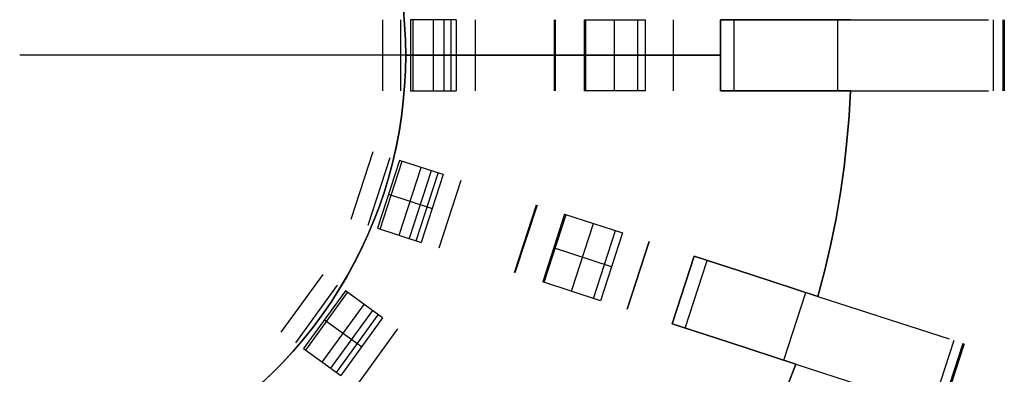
# Model space of a CAD drawing. Header units: millimetres. Extents: x 567 to 919, y 2269 to 2620.
# Tile 10 of 17: x 753 to 919, y 2391 to 2450. Entities that reach past the tile are written whole.
import ezdxf

# ---------------------------------------------------------------- set-up
doc = ezdxf.new("R2010")
doc.units = ezdxf.units.MM

msp = doc.modelspace()

# ---------------------------------------------------------------- linework, layer by layer
for points in [[(817.82, 2452.16), (818.05, 2449.57), (818.18, 2446.97), (818.23, 2444.36), (818.18, 2441.76), (818.05, 2439.16), (817.82, 2436.57), (817.5, 2433.98), (817.1, 2431.41), (816.61, 2428.85), (816.02, 2426.32), (815.35, 2423.8), (814.6, 2421.31), (813.75, 2418.85), (812.83, 2416.41), (811.81, 2414.02), (810.72, 2411.65), (809.54, 2409.33), (808.29, 2407.05), (806.95, 2404.82), (805.54, 2402.63), (804.06, 2400.49), (802.5, 2398.4), (800.87, 2396.38), (799.17, 2394.4), (797.4, 2392.49), (795.57, 2390.64), (793.67, 2388.86)], [(817.83, 2452.11), (818.05, 2449.53), (818.18, 2446.95), (818.23, 2444.36)], [(818.23, 2444.36), (818.18, 2446.95), (818.05, 2449.53), (817.83, 2452.11)], [(814.31, 2450.36), (814.31, 2438.36)], [(817.41, 2438.36), (817.41, 2450.36)], [(826.75, 2450.36), (819.03, 2450.36)], [(819.03, 2450.36), (819.03, 2438.36)], [(819.49, 2438.36), (819.49, 2450.36)], [(822.89, 2438.36), (822.89, 2450.36)], [(824.67, 2450.36), (824.67, 2438.36)], [(825.86, 2438.36), (825.86, 2450.36)], [(826.75, 2450.36), (826.75, 2438.36)], [(829.9, 2450.36), (829.9, 2438.36)], [(843.28, 2438.36), (843.28, 2450.36)], [(843.39, 2450.36), (843.39, 2438.36)], [(848.28, 2450.36), (848.28, 2438.36)], [(848.28, 2450.36), (858.54, 2450.36)], [(848.55, 2438.36), (848.55, 2450.36)], [(853.41, 2438.36), (853.41, 2450.36)], [(857.31, 2438.36), (857.31, 2450.36)], [(858.54, 2450.36), (858.54, 2438.36)], [(863.27, 2450.36), (863.27, 2438.36)], [(871.23, 2450.36), (871.23, 2438.36)], [(871.23, 2450.36), (871.23, 2438.36)], [(871.23, 2450.36), (871.23, 2438.36)], [(871.23, 2450.36), (871.23, 2438.36)], [(871.23, 2450.36), (871.23, 2438.36)], [(871.23, 2450.36), (871.23, 2438.36)], [(871.23, 2450.36), (881.23, 2450.36)], [(881.23, 2450.36), (871.23, 2450.36)], [(871.23, 2450.36), (881.23, 2450.36)], [(881.23, 2450.36), (871.23, 2450.36)], [(871.23, 2438.36), (871.23, 2450.36)], [(871.23, 2438.36), (871.23, 2450.36)], [(871.23, 2438.36), (871.23, 2450.36)], [(873.54, 2438.36), (873.54, 2450.36)], [(881.23, 2450.36), (893.11, 2450.36)], [(893.11, 2450.36), (881.23, 2450.36)], [(881.23, 2450.36), (893.11, 2450.36)], [(893.11, 2450.36), (881.23, 2450.36)], [(891.01, 2438.36), (891.01, 2450.36)], [(893.11, 2450.36), (916.34, 2450.36)], [(917.17, 2450.36), (917.17, 2438.36)], [(918.75, 2450.36), (918.75, 2438.36)], [(919.02, 2450.36), (919.02, 2438.36)], [(919.02, 2450.36), (919.02, 2438.36)], [(919.02, 2438.36), (919.02, 2450.36)], [(871.23, 2444.36), (753.23, 2444.36)], [(871.23, 2444.36), (753.23, 2444.36)], [(818.23, 2444.36), (818.18, 2441.77), (818.05, 2439.18), (817.82, 2436.6), (817.51, 2434.03), (817.11, 2431.47), (816.62, 2428.92), (816.04, 2426.4), (815.38, 2423.89), (814.63, 2421.41), (813.79, 2418.96), (812.87, 2416.53), (811.87, 2414.14), (810.78, 2411.79), (809.62, 2409.48), (808.37, 2407.2), (807.05, 2404.97), (805.65, 2402.79), (804.18, 2400.66), (802.63, 2398.58), (801.02, 2396.56), (799.33, 2394.59), (797.58, 2392.68), (795.76, 2390.83), (793.88, 2389.05)], [(793.88, 2389.05), (795.76, 2390.83), (797.58, 2392.68), (799.33, 2394.59), (801.02, 2396.56), (802.63, 2398.58), (804.18, 2400.66), (805.65, 2402.79), (807.05, 2404.97), (808.37, 2407.2), (809.62, 2409.48), (810.78, 2411.79), (811.87, 2414.14), (812.87, 2416.53), (813.79, 2418.96), (814.63, 2421.41), (815.38, 2423.89), (816.04, 2426.4), (816.62, 2428.92), (817.11, 2431.47), (817.51, 2434.03), (817.82, 2436.6), (818.05, 2439.18), (818.18, 2441.77), (818.23, 2444.36)], [(818.23, 2444.36), (871.23, 2444.36)], [(818.23, 2444.36), (871.23, 2444.36)], [(819.03, 2444.36), (826.75, 2444.36)], [(858.54, 2444.36), (848.28, 2444.36)], [(819.03, 2438.36), (826.75, 2438.36)], [(858.54, 2438.36), (848.28, 2438.36)], [(881.23, 2438.36), (871.23, 2438.36)], [(871.23, 2438.36), (881.23, 2438.36)], [(881.23, 2438.36), (871.23, 2438.36)], [(871.23, 2438.36), (881.23, 2438.36)], [(893.11, 2438.36), (881.23, 2438.36)], [(881.23, 2438.36), (893.11, 2438.36)], [(893.11, 2438.36), (881.23, 2438.36)], [(881.23, 2438.36), (893.11, 2438.36)], [(887.63, 2403.75), (888.79, 2408.14), (889.81, 2412.52), (890.69, 2416.89), (891.44, 2421.25), (892.05, 2425.57), (892.53, 2429.87), (892.88, 2434.14), (893.11, 2438.36)], [(887.63, 2403.75), (888.79, 2408.14), (889.81, 2412.52), (890.69, 2416.89), (891.44, 2421.25), (892.05, 2425.57), (892.53, 2429.87), (892.88, 2434.14), (893.11, 2438.36)], [(887.63, 2403.75), (888.79, 2408.14), (889.81, 2412.52), (890.69, 2416.89), (891.44, 2421.25), (892.05, 2425.57), (892.53, 2429.87), (892.88, 2434.14), (893.11, 2438.36)], [(893.11, 2438.36), (892.88, 2434.14), (892.53, 2429.87), (892.05, 2425.57), (891.44, 2421.25), (890.69, 2416.89), (889.81, 2412.52), (888.79, 2408.14), (887.63, 2403.75)], [(893.11, 2438.36), (892.88, 2434.14), (892.53, 2429.87), (892.05, 2425.57), (891.44, 2421.25), (890.69, 2416.89), (889.81, 2412.52), (888.79, 2408.14), (887.63, 2403.75)], [(893.11, 2438.36), (892.88, 2434.14), (892.53, 2429.87), (892.05, 2425.57), (891.44, 2421.25), (890.69, 2416.89), (889.81, 2412.52), (888.79, 2408.14), (887.63, 2403.75)], [(893.11, 2438.36), (916.34, 2438.36)], [(812.68, 2428.1), (808.97, 2416.69)], [(811.92, 2415.73), (815.63, 2427.15)], [(817.18, 2426.64), (813.47, 2415.23)], [(813.9, 2415.09), (817.61, 2426.5)], [(824.52, 2424.26), (817.18, 2426.64)], [(817.14, 2414.04), (820.85, 2425.45)], [(822.54, 2424.9), (818.83, 2413.49)], [(819.97, 2413.12), (823.67, 2424.53)], [(824.52, 2424.26), (820.81, 2412.84)], [(827.51, 2423.29), (823.8, 2411.87)], [(815.32, 2420.94), (822.67, 2418.55)], [(836.53, 2407.74), (840.24, 2419.15)], [(840.34, 2419.12), (836.63, 2407.7)], [(844.99, 2417.61), (841.29, 2406.19)], [(841.54, 2406.11), (845.24, 2417.52)], [(844.99, 2417.61), (854.75, 2414.44)], [(846.16, 2404.61), (849.87, 2416.02)], [(813.47, 2415.23), (820.81, 2412.84)], [(849.87, 2403.4), (853.58, 2414.82)], [(854.75, 2414.44), (851.04, 2403.02)], [(859.25, 2412.97), (855.54, 2401.56)], [(855.54, 2401.56), (859.25, 2412.97)], [(852.9, 2408.73), (843.14, 2411.9)], [(866.82, 2410.51), (863.11, 2399.1)], [(866.82, 2410.51), (863.11, 2399.1)], [(866.82, 2410.51), (863.11, 2399.1)], [(866.82, 2410.51), (863.11, 2399.1)], [(866.82, 2410.51), (863.11, 2399.1)], [(866.82, 2410.51), (863.11, 2399.1)], [(863.11, 2399.1), (866.82, 2410.51)], [(863.11, 2399.1), (866.82, 2410.51)], [(863.11, 2399.1), (866.82, 2410.51)], [(865.3, 2398.39), (869.01, 2409.8)], [(866.82, 2410.51), (876.33, 2407.42)], [(876.33, 2407.42), (866.82, 2410.51)], [(866.82, 2410.51), (876.33, 2407.42)], [(876.33, 2407.42), (866.82, 2410.51)], [(804.26, 2407.44), (797.21, 2397.73)], [(876.33, 2407.42), (887.63, 2403.75)], [(887.63, 2403.75), (876.33, 2407.42)], [(876.33, 2407.42), (887.63, 2403.75)], [(887.63, 2403.75), (876.33, 2407.42)], [(851.04, 2403.02), (841.29, 2406.19)], [(799.71, 2395.91), (806.77, 2405.61)], [(808.08, 2404.66), (801.03, 2394.95)], [(801.4, 2394.68), (808.45, 2404.39)], [(814.33, 2400.12), (808.08, 2404.66)], [(881.92, 2392.99), (885.63, 2404.4)], [(887.63, 2403.75), (909.72, 2396.57)], [(804.15, 2392.68), (811.21, 2402.39)], [(812.64, 2401.34), (805.59, 2391.64)], [(804.56, 2399.8), (810.8, 2395.27)], [(806.55, 2390.94), (813.61, 2400.64)], [(814.33, 2400.12), (807.28, 2390.41)], [(872.62, 2396.01), (863.11, 2399.1)], [(863.11, 2399.1), (872.62, 2396.01)], [(872.62, 2396.01), (863.11, 2399.1)], [(863.11, 2399.1), (872.62, 2396.01)], [(816.87, 2398.27), (809.82, 2388.56)], [(883.92, 2392.34), (872.62, 2396.01)], [(872.62, 2396.01), (883.92, 2392.34)], [(883.92, 2392.34), (872.62, 2396.01)], [(872.62, 2396.01), (883.92, 2392.34)], [(910.51, 2396.32), (906.8, 2384.9)], [(912.02, 2395.83), (908.31, 2384.42)], [(801.03, 2394.95), (807.28, 2390.41)], [(912.27, 2395.74), (908.57, 2384.33)], [(912.27, 2395.74), (908.57, 2384.33)], [(908.57, 2384.33), (912.27, 2395.74)], [(868.01, 2361.12), (870.47, 2364.93), (872.8, 2368.79), (874.99, 2372.67), (877.04, 2376.58), (878.96, 2380.51), (880.74, 2384.45), (882.39, 2388.39), (883.92, 2392.34)], [(868.01, 2361.12), (870.47, 2364.93), (872.8, 2368.79), (874.99, 2372.67), (877.04, 2376.58), (878.96, 2380.51), (880.74, 2384.45), (882.39, 2388.39), (883.92, 2392.34)], [(883.92, 2392.34), (882.39, 2388.39), (880.74, 2384.45), (878.96, 2380.51), (877.04, 2376.58), (874.99, 2372.67), (872.8, 2368.79), (870.47, 2364.93), (868.01, 2361.12)], [(868.01, 2361.12), (870.47, 2364.93), (872.8, 2368.79), (874.99, 2372.67), (877.04, 2376.58), (878.96, 2380.51), (880.74, 2384.45), (882.39, 2388.39), (883.92, 2392.34)], [(883.92, 2392.34), (882.39, 2388.39), (880.74, 2384.45), (878.96, 2380.51), (877.04, 2376.58), (874.99, 2372.67), (872.8, 2368.79), (870.47, 2364.93), (868.01, 2361.12)], [(883.92, 2392.34), (882.39, 2388.39), (880.74, 2384.45), (878.96, 2380.51), (877.04, 2376.58), (874.99, 2372.67), (872.8, 2368.79), (870.47, 2364.93), (868.01, 2361.12)], [(883.92, 2392.34), (906.01, 2385.16)]]:
    msp.add_lwpolyline(points)
at = {"extrusion": (0, 1, 0)}
for points in [[(-819.03, 0), (-818.86, 0), (-818.69, -0.01), (-818.52, -0.03), (-818.35, -0.05), (-818.17, -0.07), (-818, -0.11), (-817.84, -0.15), (-817.67, -0.19), (-817.5, -0.24), (-817.34, -0.3), (-817.18, -0.36), (-817.02, -0.42), (-816.86, -0.5), (-816.71, -0.57), (-816.56, -0.66), (-816.41, -0.75), (-816.26, -0.84), (-816.12, -0.94), (-815.98, -1.04), (-815.85, -1.15), (-815.71, -1.26), (-815.59, -1.38), (-815.46, -1.5), (-815.34, -1.63), (-815.23, -1.76), (-815.12, -1.89), (-815.01, -2.03), (-814.91, -2.17), (-814.82, -2.31), (-814.73, -2.46), (-814.64, -2.61), (-814.56, -2.76), (-814.49, -2.92), (-814.42, -3.08), (-814.36, -3.24), (-814.3, -3.4), (-814.24, -3.57), (-814.2, -3.73), (-814.16, -3.9), (-814.12, -4.07), (-814.09, -4.24), (-814.07, -4.41), (-814.05, -4.58), (-814.04, -4.76), (-814.04, -4.93), (-814.04, -5.1), (-814.04, -5.27), (-814.05, -5.45), (-814.07, -5.62), (-814.1, -5.79), (-814.13, -5.96), (-814.16, -6.13), (-814.21, -6.3), (-814.25, -6.46), (-814.31, -6.63)], [(-814.31, -6.63), (-824.67, -36.73)], [(-825.86, -38.64), (-825.75, -38.52), (-825.64, -38.4), (-825.54, -38.28), (-825.44, -38.15), (-825.34, -38.02), (-825.25, -37.89), (-825.16, -37.75), (-825.08, -37.61), (-825, -37.47), (-824.92, -37.33), (-824.85, -37.18), (-824.79, -37.03), (-824.73, -36.88), (-824.67, -36.73)], [(-825.86, -38.64), (-871.23, -84)], [(-829.9, -1.11), (-829.77, -1.01), (-829.63, -0.91), (-829.49, -0.81), (-829.34, -0.72), (-829.2, -0.64), (-829.05, -0.56), (-828.9, -0.48), (-828.74, -0.41), (-828.58, -0.35), (-828.42, -0.29), (-828.26, -0.23), (-828.1, -0.18), (-827.93, -0.14), (-827.77, -0.1), (-827.6, -0.07), (-827.43, -0.05), (-827.26, -0.03), (-827.09, -0.01), (-826.92, 0), (-826.75, 0)], [(-917.17, -71.78), (-829.9, -1.11)], [(-843.39, -308.96), (-843.36, -309.13), (-843.33, -309.3), (-843.31, -309.47), (-843.29, -309.64), (-843.28, -309.81), (-843.28, -309.98), (-843.28, -310.15), (-843.29, -310.32), (-843.31, -310.49), (-843.33, -310.66), (-843.35, -310.83), (-843.38, -311), (-843.42, -311.17), (-843.46, -311.33), (-843.51, -311.5), (-843.56, -311.66), (-843.62, -311.82), (-843.69, -311.98), (-843.76, -312.13), (-843.84, -312.29), (-843.92, -312.44), (-844, -312.59), (-844.09, -312.73), (-844.19, -312.87), (-844.29, -313.01), (-844.4, -313.15), (-844.51, -313.28), (-844.62, -313.41), (-844.74, -313.53), (-844.86, -313.65), (-844.99, -313.76), (-845.12, -313.87), (-845.25, -313.98), (-845.39, -314.08), (-845.53, -314.18), (-845.68, -314.27), (-845.82, -314.36), (-845.98, -314.44), (-846.13, -314.51), (-846.28, -314.58), (-846.44, -314.65), (-846.6, -314.71), (-846.76, -314.76), (-846.93, -314.81), (-847.09, -314.86), (-847.26, -314.89), (-847.43, -314.93), (-847.6, -314.95), (-847.77, -314.97), (-847.94, -314.99), (-848.11, -315), (-848.28, -315)], [(-871.23, -178), (-843.39, -308.96)], [(-858.54, -315), (-858.71, -315), (-858.88, -314.99), (-859.06, -314.97), (-859.23, -314.95), (-859.4, -314.93), (-859.57, -314.89), (-859.73, -314.86), (-859.9, -314.81), (-860.06, -314.76), (-860.23, -314.71), (-860.39, -314.65), (-860.55, -314.58), (-860.7, -314.51), (-860.86, -314.43), (-861.01, -314.35), (-861.16, -314.26), (-861.3, -314.17), (-861.44, -314.07), (-861.58, -313.97), (-861.72, -313.86), (-861.85, -313.75), (-861.97, -313.63), (-862.1, -313.51), (-862.22, -313.39), (-862.33, -313.26), (-862.44, -313.13), (-862.55, -312.99), (-862.65, -312.85), (-862.74, -312.71), (-862.83, -312.56), (-862.92, -312.41), (-863, -312.26), (-863.07, -312.11), (-863.14, -311.95), (-863.21, -311.79), (-863.27, -311.63)], [(-863.27, -311.63), (-918.75, -150.49)], [(-919.02, -75.67), (-919.02, -75.5), (-919.01, -75.33), (-919, -75.16), (-918.98, -74.99), (-918.95, -74.82), (-918.92, -74.65), (-918.88, -74.48), (-918.84, -74.32), (-918.79, -74.15), (-918.73, -73.99), (-918.67, -73.83), (-918.61, -73.67), (-918.54, -73.52), (-918.46, -73.36), (-918.38, -73.21), (-918.29, -73.07), (-918.2, -72.92), (-918.11, -72.78), (-918, -72.64), (-917.9, -72.51), (-917.79, -72.38), (-917.67, -72.25), (-917.55, -72.13), (-917.43, -72.01), (-917.3, -71.89), (-917.17, -71.78)], [(-918.75, -150.49), (-918.8, -150.33), (-918.85, -150.17), (-918.89, -150.01), (-918.93, -149.85), (-918.96, -149.69), (-918.98, -149.52), (-919, -149.36), (-919.01, -149.19), (-919.02, -149.03), (-919.02, -148.86)], [(-814.31, -6.63), (-814.25, -6.46), (-814.21, -6.3), (-814.16, -6.13), (-814.13, -5.96), (-814.1, -5.79), (-814.07, -5.62), (-814.05, -5.45), (-814.04, -5.27), (-814.04, -5.1), (-814.04, -4.93), (-814.04, -4.76), (-814.05, -4.58), (-814.07, -4.41), (-814.09, -4.24), (-814.12, -4.07), (-814.16, -3.9), (-814.2, -3.73), (-814.24, -3.57), (-814.3, -3.4), (-814.36, -3.24), (-814.42, -3.08), (-814.49, -2.92), (-814.56, -2.76), (-814.64, -2.61), (-814.73, -2.46), (-814.82, -2.31), (-814.91, -2.17), (-815.01, -2.03), (-815.12, -1.89), (-815.23, -1.76), (-815.34, -1.63), (-815.46, -1.5), (-815.59, -1.38), (-815.71, -1.26), (-815.85, -1.15), (-815.98, -1.04), (-816.12, -0.94), (-816.26, -0.84), (-816.41, -0.75), (-816.56, -0.66), (-816.71, -0.57), (-816.86, -0.5), (-817.02, -0.42), (-817.18, -0.36), (-817.34, -0.3), (-817.5, -0.24), (-817.67, -0.19), (-817.84, -0.15), (-818, -0.11), (-818.17, -0.07), (-818.35, -0.05), (-818.52, -0.03), (-818.69, -0.01), (-818.86, 0), (-819.03, 0)], [(-824.67, -36.73), (-814.31, -6.63)], [(-825.86, -38.64), (-825.75, -38.52), (-825.64, -38.4), (-825.54, -38.28), (-825.44, -38.15), (-825.34, -38.02), (-825.25, -37.89), (-825.16, -37.75), (-825.08, -37.61), (-825, -37.47), (-824.92, -37.33), (-824.85, -37.18), (-824.79, -37.03), (-824.73, -36.88), (-824.67, -36.73)], [(-871.23, -84), (-825.86, -38.64)], [(-826.75, 0), (-826.92, 0), (-827.09, -0.01), (-827.26, -0.03), (-827.43, -0.05), (-827.6, -0.07), (-827.77, -0.1), (-827.93, -0.14), (-828.1, -0.18), (-828.26, -0.23), (-828.42, -0.29), (-828.58, -0.35), (-828.74, -0.41), (-828.9, -0.48), (-829.05, -0.56), (-829.2, -0.64), (-829.34, -0.72), (-829.49, -0.81), (-829.63, -0.91), (-829.77, -1.01), (-829.9, -1.11)], [(-829.9, -1.11), (-917.17, -71.78)], [(-848.28, -315), (-848.11, -315), (-847.94, -314.99), (-847.77, -314.97), (-847.6, -314.95), (-847.43, -314.93), (-847.26, -314.89), (-847.09, -314.86), (-846.93, -314.81), (-846.76, -314.76), (-846.6, -314.71), (-846.44, -314.65), (-846.28, -314.58), (-846.13, -314.51), (-845.98, -314.44), (-845.82, -314.36), (-845.68, -314.27), (-845.53, -314.18), (-845.39, -314.08), (-845.25, -313.98), (-845.12, -313.87), (-844.99, -313.76), (-844.86, -313.65), (-844.74, -313.53), (-844.62, -313.41), (-844.51, -313.28), (-844.4, -313.15), (-844.29, -313.01), (-844.19, -312.87), (-844.09, -312.73), (-844, -312.59), (-843.92, -312.44), (-843.84, -312.29), (-843.76, -312.13), (-843.69, -311.98), (-843.62, -311.82), (-843.56, -311.66), (-843.51, -311.5), (-843.46, -311.33), (-843.42, -311.17), (-843.38, -311), (-843.35, -310.83), (-843.33, -310.66), (-843.31, -310.49), (-843.29, -310.32), (-843.28, -310.15), (-843.28, -309.98), (-843.28, -309.81), (-843.29, -309.64), (-843.31, -309.47), (-843.33, -309.3), (-843.36, -309.13), (-843.39, -308.96)], [(-843.39, -308.96), (-871.23, -178)], [(-863.27, -311.63), (-863.21, -311.79), (-863.14, -311.95), (-863.07, -312.11), (-863, -312.26), (-862.92, -312.41), (-862.83, -312.56), (-862.74, -312.71), (-862.65, -312.85), (-862.55, -312.99), (-862.44, -313.13), (-862.33, -313.26), (-862.22, -313.39), (-862.1, -313.51), (-861.97, -313.63), (-861.85, -313.75), (-861.72, -313.86), (-861.58, -313.97), (-861.44, -314.07), (-861.3, -314.17), (-861.16, -314.26), (-861.01, -314.35), (-860.86, -314.43), (-860.7, -314.51), (-860.55, -314.58), (-860.39, -314.65), (-860.23, -314.71), (-860.06, -314.76), (-859.9, -314.81), (-859.73, -314.86), (-859.57, -314.89), (-859.4, -314.93), (-859.23, -314.95), (-859.06, -314.97), (-858.88, -314.99), (-858.71, -315), (-858.54, -315)], [(-918.75, -150.49), (-863.27, -311.63)], [(-917.17, -71.78), (-917.3, -71.89), (-917.43, -72.01), (-917.55, -72.13), (-917.67, -72.25), (-917.79, -72.38), (-917.9, -72.51), (-918, -72.64), (-918.11, -72.78), (-918.2, -72.92), (-918.29, -73.07), (-918.38, -73.21), (-918.46, -73.36), (-918.54, -73.52), (-918.61, -73.67), (-918.67, -73.83), (-918.73, -73.99), (-918.79, -74.15), (-918.84, -74.32), (-918.88, -74.48), (-918.92, -74.65), (-918.95, -74.82), (-918.98, -74.99), (-919, -75.16), (-919.01, -75.33), (-919.02, -75.5), (-919.02, -75.67)], [(-919.02, -148.86), (-919.02, -149.03), (-919.01, -149.19), (-919, -149.36), (-918.98, -149.52), (-918.96, -149.69), (-918.93, -149.85), (-918.89, -150.01), (-918.85, -150.17), (-918.8, -150.33), (-918.75, -150.49)], [(-814.31, -6.63), (-814.25, -6.46), (-814.21, -6.3), (-814.16, -6.13), (-814.13, -5.96), (-814.1, -5.79), (-814.07, -5.62), (-814.05, -5.45), (-814.04, -5.27), (-814.04, -5.1), (-814.04, -4.93), (-814.04, -4.76), (-814.05, -4.58), (-814.07, -4.41), (-814.09, -4.24), (-814.12, -4.07), (-814.16, -3.9), (-814.2, -3.73), (-814.24, -3.57), (-814.3, -3.4), (-814.36, -3.24), (-814.42, -3.08), (-814.49, -2.92), (-814.56, -2.76), (-814.64, -2.61), (-814.73, -2.46), (-814.82, -2.31), (-814.91, -2.17), (-815.01, -2.03), (-815.12, -1.89), (-815.23, -1.76), (-815.34, -1.63), (-815.46, -1.5), (-815.59, -1.38), (-815.71, -1.26), (-815.85, -1.15), (-815.98, -1.04), (-816.12, -0.94), (-816.26, -0.84), (-816.41, -0.75), (-816.56, -0.66), (-816.71, -0.57), (-816.86, -0.5), (-817.02, -0.42), (-817.18, -0.36), (-817.34, -0.3), (-817.5, -0.24), (-817.67, -0.19), (-817.84, -0.15), (-818, -0.11), (-818.17, -0.07), (-818.35, -0.05), (-818.52, -0.03), (-818.69, -0.01), (-818.86, 0), (-819.03, 0)], [(-824.67, -36.73), (-814.31, -6.63)], [(-825.86, -38.64), (-825.75, -38.52), (-825.64, -38.4), (-825.54, -38.28), (-825.44, -38.15), (-825.34, -38.02), (-825.25, -37.89), (-825.16, -37.75), (-825.08, -37.61), (-825, -37.47), (-824.92, -37.33), (-824.85, -37.18), (-824.79, -37.03), (-824.73, -36.88), (-824.67, -36.73)], [(-871.23, -84), (-825.86, -38.64)], [(-826.75, 0), (-826.92, 0), (-827.09, -0.01), (-827.26, -0.03), (-827.43, -0.05), (-827.6, -0.07), (-827.77, -0.1), (-827.93, -0.14), (-828.1, -0.18), (-828.26, -0.23), (-828.42, -0.29), (-828.58, -0.35), (-828.74, -0.41), (-828.9, -0.48), (-829.05, -0.56), (-829.2, -0.64), (-829.34, -0.72), (-829.49, -0.81), (-829.63, -0.91), (-829.77, -1.01), (-829.9, -1.11)], [(-829.9, -1.11), (-917.17, -71.78)], [(-848.28, -315), (-848.11, -315), (-847.94, -314.99), (-847.77, -314.97), (-847.6, -314.95), (-847.43, -314.93), (-847.26, -314.89), (-847.09, -314.86), (-846.93, -314.81), (-846.76, -314.76), (-846.6, -314.71), (-846.44, -314.65), (-846.28, -314.58), (-846.13, -314.51), (-845.98, -314.44), (-845.82, -314.36), (-845.68, -314.27), (-845.53, -314.18), (-845.39, -314.08), (-845.25, -313.98), (-845.12, -313.87), (-844.99, -313.76), (-844.86, -313.65), (-844.74, -313.53), (-844.62, -313.41), (-844.51, -313.28), (-844.4, -313.15), (-844.29, -313.01), (-844.19, -312.87), (-844.09, -312.73), (-844, -312.59), (-843.92, -312.44), (-843.84, -312.29), (-843.76, -312.13), (-843.69, -311.98), (-843.62, -311.82), (-843.56, -311.66), (-843.51, -311.5), (-843.46, -311.33), (-843.42, -311.17), (-843.38, -311), (-843.35, -310.83), (-843.33, -310.66), (-843.31, -310.49), (-843.29, -310.32), (-843.28, -310.15), (-843.28, -309.98), (-843.28, -309.81), (-843.29, -309.64), (-843.31, -309.47), (-843.33, -309.3), (-843.36, -309.13), (-843.39, -308.96)], [(-843.39, -308.96), (-871.23, -178)], [(-863.27, -311.63), (-863.21, -311.79), (-863.14, -311.95), (-863.07, -312.11), (-863, -312.26), (-862.92, -312.41), (-862.83, -312.56), (-862.74, -312.71), (-862.65, -312.85), (-862.55, -312.99), (-862.44, -313.13), (-862.33, -313.26), (-862.22, -313.39), (-862.1, -313.51), (-861.97, -313.63), (-861.85, -313.75), (-861.72, -313.86), (-861.58, -313.97), (-861.44, -314.07), (-861.3, -314.17), (-861.16, -314.26), (-861.01, -314.35), (-860.86, -314.43), (-860.7, -314.51), (-860.55, -314.58), (-860.39, -314.65), (-860.23, -314.71), (-860.06, -314.76), (-859.9, -314.81), (-859.73, -314.86), (-859.57, -314.89), (-859.4, -314.93), (-859.23, -314.95), (-859.06, -314.97), (-858.88, -314.99), (-858.71, -315), (-858.54, -315)], [(-918.75, -150.49), (-863.27, -311.63)], [(-917.17, -71.78), (-917.3, -71.89), (-917.43, -72.01), (-917.55, -72.13), (-917.67, -72.25), (-917.79, -72.38), (-917.9, -72.51), (-918, -72.64), (-918.11, -72.78), (-918.2, -72.92), (-918.29, -73.07), (-918.38, -73.21), (-918.46, -73.36), (-918.54, -73.52), (-918.61, -73.67), (-918.67, -73.83), (-918.73, -73.99), (-918.79, -74.15), (-918.84, -74.32), (-918.88, -74.48), (-918.92, -74.65), (-918.95, -74.82), (-918.98, -74.99), (-919, -75.16), (-919.01, -75.33), (-919.02, -75.5), (-919.02, -75.67)], [(-919.02, -148.86), (-919.02, -149.03), (-919.01, -149.19), (-919, -149.36), (-918.98, -149.52), (-918.96, -149.69), (-918.93, -149.85), (-918.89, -150.01), (-918.85, -150.17), (-918.8, -150.33), (-918.75, -150.49)]]:
    msp.add_lwpolyline(points, dxfattribs=at)
at = {"extrusion": (1, 0, 0)}
for points in [[(2450.36, -30.55), (2450.36, -79.02)], [(2450.36, -201.43), (2450.36, -302.98)], [(2450.36, -84), (2450.36, -94)], [(2450.36, -106), (2450.36, -146)], [(2450.36, -158), (2450.36, -178)], [(2450.36, -94), (2450.36, -106)], [(2450.36, -146), (2450.36, -158)], [(2450.36, -148.86), (2450.36, -75.67)], [(2444.36, -145.99), (2444.36, -158.01)], [(2444.36, -94), (2444.36, -106)], [(2444.36, -94), (2444.36, -84)], [(2444.36, -146), (2444.36, -106)], [(2444.36, -178), (2444.36, -158)], [(2444.36, -75.67), (2444.36, -148.86)], [(2438.36, -30.55), (2438.36, -79.02)], [(2438.36, -201.43), (2438.36, -302.98)], [(2438.36, -94), (2438.36, -84)], [(2438.36, -146), (2438.36, -106)], [(2438.36, -178), (2438.36, -158)], [(2438.36, -106), (2438.36, -94)], [(2438.36, -158), (2438.36, -146)], [(2438.36, -75.67), (2438.36, -148.86)], [(2412.05, -30.55), (2412.05, -79.02)], [(2412.05, -201.43), (2412.05, -302.98)], [(2410.51, -84), (2410.51, -94)], [(2410.51, -106), (2410.51, -146)], [(2410.51, -158), (2410.51, -178)], [(2404.81, -94), (2404.81, -84)], [(2404.81, -146), (2404.81, -106)], [(2404.81, -178), (2404.81, -158)], [(2403.75, -94), (2403.75, -106)], [(2403.75, -146), (2403.75, -158)], [(2400.64, -30.55), (2400.64, -79.02)], [(2400.64, -201.43), (2400.64, -302.98)], [(2399.1, -94), (2399.1, -84)], [(2399.1, -146), (2399.1, -106)], [(2399.1, -178), (2399.1, -158)], [(2395.74, -148.86), (2395.74, -75.67)], [(2392.34, -94), (2392.34, -106)], [(2392.34, -146), (2392.34, -158)]]:
    msp.add_lwpolyline(points, dxfattribs=at)
at = {"extrusion": (0.309017, 0.951057, -3.05294e-14)}
msp.add_lwpolyline([(-27.31, 0), (-27.14, 0), (-26.96, -0.01), (-26.79, -0.03), (-26.62, -0.05), (-26.45, -0.07), (-26.28, -0.11), (-26.11, -0.15), (-25.94, -0.19), (-25.78, -0.24), (-25.61, -0.3), (-25.45, -0.36), (-25.29, -0.42), (-25.14, -0.5), (-24.98, -0.57), (-24.83, -0.66), (-24.68, -0.75), (-24.54, -0.84), (-24.39, -0.94), (-24.25, -1.04), (-24.12, -1.15), (-23.99, -1.26), (-23.86, -1.38), (-23.74, -1.5), (-23.62, -1.63), (-23.5, -1.76), (-23.39, -1.89), (-23.29, -2.03), (-23.19, -2.17), (-23.09, -2.31), (-23, -2.46), (-22.92, -2.61), (-22.84, -2.76), (-22.76, -2.92), (-22.69, -3.08), (-22.63, -3.24), (-22.57, -3.4), (-22.52, -3.57), (-22.47, -3.73), (-22.43, -3.9), (-22.4, -4.07), (-22.37, -4.24), (-22.34, -4.41), (-22.33, -4.58), (-22.31, -4.76), (-22.31, -4.93), (-22.31, -5.1), (-22.32, -5.27), (-22.33, -5.45), (-22.35, -5.62), (-22.37, -5.79), (-22.4, -5.96), (-22.44, -6.13), (-22.48, -6.3), (-22.53, -6.46), (-22.58, -6.63)], dxfattribs=at)
at = {"extrusion": (0.03131, 0.994926, -0.09561)}
for points in [[(-735.91, 227.88), (-745.86, 197.64)], [(-744.19, 197.09), (-734.23, 227.33)], [(-742.51, 196.54), (-732.56, 226.78)]]:
    msp.add_lwpolyline(points, dxfattribs=at)
at = {"extrusion": (0.309017, 0.951057, 2.84184e-13)}
msp.add_lwpolyline([(-34.14, -38.64), (-34.03, -38.52), (-33.92, -38.4), (-33.81, -38.28), (-33.71, -38.15), (-33.61, -38.02), (-33.52, -37.89), (-33.43, -37.75), (-33.35, -37.61), (-33.27, -37.47), (-33.2, -37.33), (-33.13, -37.18), (-33.06, -37.03), (-33, -36.88), (-32.95, -36.73)], dxfattribs=at)
at = {"extrusion": (0.150585, 0.975835, -0.158335)}
for points in [[(-444.28, 361.14), (-489.05, 315.19)], [(-488.09, 314.26), (-443.31, 360.2)], [(-487.13, 313.32), (-442.35, 359.26)]]:
    msp.add_lwpolyline(points, dxfattribs=at)
at = {"extrusion": (0.309017, 0.951057, -9.37877e-13)}
msp.add_lwpolyline([(-38.18, -1.11), (-38.04, -1.01), (-37.9, -0.91), (-37.76, -0.81), (-37.62, -0.72), (-37.47, -0.64), (-37.32, -0.56), (-37.17, -0.48), (-37.01, -0.41), (-36.86, -0.35), (-36.7, -0.29), (-36.54, -0.23), (-36.37, -0.18), (-36.21, -0.14), (-36.04, -0.1), (-35.88, -0.07), (-35.71, -0.05), (-35.54, -0.03), (-35.37, -0.01), (-35.2, 0), (-35.03, 0)], dxfattribs=at)
at = {"extrusion": (0.309017, 0.951057, 5.19691e-14)}
msp.add_lwpolyline([(-22.58, -6.63), (-22.53, -6.46), (-22.48, -6.3), (-22.44, -6.13), (-22.4, -5.96), (-22.37, -5.79), (-22.35, -5.62), (-22.33, -5.45), (-22.32, -5.27), (-22.31, -5.1), (-22.31, -4.93), (-22.31, -4.76), (-22.33, -4.58), (-22.34, -4.41), (-22.37, -4.24), (-22.4, -4.07), (-22.43, -3.9), (-22.47, -3.73), (-22.52, -3.57), (-22.57, -3.4), (-22.63, -3.24), (-22.69, -3.08), (-22.76, -2.92), (-22.84, -2.76), (-22.92, -2.61), (-23, -2.46), (-23.09, -2.31), (-23.19, -2.17), (-23.29, -2.03), (-23.39, -1.89), (-23.5, -1.76), (-23.62, -1.63), (-23.74, -1.5), (-23.86, -1.38), (-23.99, -1.26), (-24.12, -1.15), (-24.25, -1.04), (-24.39, -0.94), (-24.54, -0.84), (-24.68, -0.75), (-24.83, -0.66), (-24.98, -0.57), (-25.14, -0.5), (-25.29, -0.42), (-25.45, -0.36), (-25.61, -0.3), (-25.78, -0.24), (-25.94, -0.19), (-26.11, -0.15), (-26.28, -0.11), (-26.45, -0.07), (-26.62, -0.05), (-26.79, -0.03), (-26.96, -0.01), (-27.14, 0), (-27.31, 0)], dxfattribs=at)
at = {"extrusion": (0.182849, 0.970735, -0.155688)}
for points in [[(-451.2, 321.96), (-364.65, 393.5)], [(-363.88, 392.58), (-450.44, 321.04)], [(-363.12, 391.65), (-449.67, 320.11)]]:
    msp.add_lwpolyline(points, dxfattribs=at)
at = {"extrusion": (0.309017, 0.951057, 4.62375e-13)}
msp.add_lwpolyline([(-34.14, -38.64), (-34.03, -38.52), (-33.92, -38.4), (-33.81, -38.28), (-33.71, -38.15), (-33.61, -38.02), (-33.52, -37.89), (-33.43, -37.75), (-33.35, -37.61), (-33.27, -37.47), (-33.2, -37.33), (-33.13, -37.18), (-33.06, -37.03), (-33, -36.88), (-32.95, -36.73)], dxfattribs=at)
at = {"extrusion": (0.309017, 0.951057, -2.53571e-14)}
msp.add_lwpolyline([(-51.66, -308.96), (-51.63, -309.13), (-51.61, -309.3), (-51.58, -309.47), (-51.57, -309.64), (-51.56, -309.81), (-51.56, -309.98), (-51.56, -310.15), (-51.57, -310.32), (-51.58, -310.49), (-51.6, -310.66), (-51.63, -310.83), (-51.66, -311), (-51.69, -311.17), (-51.74, -311.33), (-51.78, -311.5), (-51.84, -311.66), (-51.9, -311.82), (-51.96, -311.98), (-52.03, -312.13), (-52.11, -312.29), (-52.19, -312.44), (-52.28, -312.59), (-52.37, -312.73), (-52.46, -312.87), (-52.56, -313.01), (-52.67, -313.15), (-52.78, -313.28), (-52.89, -313.41), (-53.01, -313.53), (-53.14, -313.65), (-53.26, -313.76), (-53.39, -313.87), (-53.53, -313.98), (-53.67, -314.08), (-53.81, -314.18), (-53.95, -314.27), (-54.1, -314.36), (-54.25, -314.44), (-54.4, -314.51), (-54.56, -314.58), (-54.72, -314.65), (-54.88, -314.71), (-55.04, -314.76), (-55.2, -314.81), (-55.37, -314.86), (-55.54, -314.89), (-55.7, -314.93), (-55.87, -314.95), (-56.04, -314.97), (-56.21, -314.99), (-56.38, -315), (-56.56, -315)], dxfattribs=at)
at = {"extrusion": (0.01273, 0.997934, 0.062974)}
for points in [[(-836, -330.13), (-809.42, -461.35)], [(-807.63, -460.99), (-834.22, -329.77)], [(-805.85, -460.63), (-832.44, -329.41)]]:
    msp.add_lwpolyline(points, dxfattribs=at)
at = {"extrusion": (0.309017, 0.951057, -4.03398e-14)}
msp.add_lwpolyline([(-35.03, 0), (-35.2, 0), (-35.37, -0.01), (-35.54, -0.03), (-35.71, -0.05), (-35.88, -0.07), (-36.04, -0.1), (-36.21, -0.14), (-36.37, -0.18), (-36.54, -0.23), (-36.7, -0.29), (-36.86, -0.35), (-37.01, -0.41), (-37.17, -0.48), (-37.32, -0.56), (-37.47, -0.64), (-37.62, -0.72), (-37.76, -0.81), (-37.9, -0.91), (-38.04, -1.01), (-38.18, -1.11)], dxfattribs=at)
at = {"extrusion": (0.309017, 0.951057, 5.87721e-14)}
msp.add_lwpolyline([(-22.58, -6.63), (-22.53, -6.46), (-22.48, -6.3), (-22.44, -6.13), (-22.4, -5.96), (-22.37, -5.79), (-22.35, -5.62), (-22.33, -5.45), (-22.32, -5.27), (-22.31, -5.1), (-22.31, -4.93), (-22.31, -4.76), (-22.33, -4.58), (-22.34, -4.41), (-22.37, -4.24), (-22.4, -4.07), (-22.43, -3.9), (-22.47, -3.73), (-22.52, -3.57), (-22.57, -3.4), (-22.63, -3.24), (-22.69, -3.08), (-22.76, -2.92), (-22.84, -2.76), (-22.92, -2.61), (-23, -2.46), (-23.09, -2.31), (-23.19, -2.17), (-23.29, -2.03), (-23.39, -1.89), (-23.5, -1.76), (-23.62, -1.63), (-23.74, -1.5), (-23.86, -1.38), (-23.99, -1.26), (-24.12, -1.15), (-24.25, -1.04), (-24.39, -0.94), (-24.54, -0.84), (-24.68, -0.75), (-24.83, -0.66), (-24.98, -0.57), (-25.14, -0.5), (-25.29, -0.42), (-25.45, -0.36), (-25.61, -0.3), (-25.78, -0.24), (-25.94, -0.19), (-26.11, -0.15), (-26.28, -0.11), (-26.45, -0.07), (-26.62, -0.05), (-26.79, -0.03), (-26.96, -0.01), (-27.14, 0), (-27.31, 0)], dxfattribs=at)
at = {"extrusion": (0.309017, 0.951057, 9.26009e-14)}
msp.add_lwpolyline([(-66.81, -315), (-66.99, -315), (-67.16, -314.99), (-67.33, -314.97), (-67.5, -314.95), (-67.67, -314.93), (-67.84, -314.89), (-68.01, -314.86), (-68.17, -314.81), (-68.34, -314.76), (-68.5, -314.71), (-68.66, -314.65), (-68.82, -314.58), (-68.98, -314.51), (-69.13, -314.43), (-69.28, -314.35), (-69.43, -314.26), (-69.58, -314.17), (-69.72, -314.07), (-69.86, -313.97), (-69.99, -313.86), (-70.12, -313.75), (-70.25, -313.63), (-70.37, -313.51), (-70.49, -313.39), (-70.61, -313.26), (-70.72, -313.13), (-70.82, -312.99), (-70.92, -312.85), (-71.02, -312.71), (-71.11, -312.56), (-71.19, -312.41), (-71.27, -312.26), (-71.35, -312.11), (-71.42, -311.95), (-71.48, -311.79), (-71.54, -311.63)], dxfattribs=at)
at = {"extrusion": (0.309017, 0.951057, -3.28183e-13)}
msp.add_lwpolyline([(-34.14, -38.64), (-34.03, -38.52), (-33.92, -38.4), (-33.81, -38.28), (-33.71, -38.15), (-33.61, -38.02), (-33.52, -37.89), (-33.43, -37.75), (-33.35, -37.61), (-33.27, -37.47), (-33.2, -37.33), (-33.13, -37.18), (-33.06, -37.03), (-33, -36.88), (-32.95, -36.73)], dxfattribs=at)
at = {"extrusion": (0.309017, 0.951057, 5.04721e-13)}
msp.add_lwpolyline([(-35.03, 0), (-35.2, 0), (-35.37, -0.01), (-35.54, -0.03), (-35.71, -0.05), (-35.88, -0.07), (-36.04, -0.1), (-36.21, -0.14), (-36.37, -0.18), (-36.54, -0.23), (-36.7, -0.29), (-36.86, -0.35), (-37.01, -0.41), (-37.17, -0.48), (-37.32, -0.56), (-37.47, -0.64), (-37.62, -0.72), (-37.76, -0.81), (-37.9, -0.91), (-38.04, -1.01), (-38.18, -1.11)], dxfattribs=at)
at = {"extrusion": (0.309017, 0.951057, -2.47677e-14)}
msp.add_lwpolyline([(-56.56, -315), (-56.38, -315), (-56.21, -314.99), (-56.04, -314.97), (-55.87, -314.95), (-55.7, -314.93), (-55.54, -314.89), (-55.37, -314.86), (-55.2, -314.81), (-55.04, -314.76), (-54.88, -314.71), (-54.72, -314.65), (-54.56, -314.58), (-54.4, -314.51), (-54.25, -314.44), (-54.1, -314.36), (-53.95, -314.27), (-53.81, -314.18), (-53.67, -314.08), (-53.53, -313.98), (-53.39, -313.87), (-53.26, -313.76), (-53.14, -313.65), (-53.01, -313.53), (-52.89, -313.41), (-52.78, -313.28), (-52.67, -313.15), (-52.56, -313.01), (-52.46, -312.87), (-52.37, -312.73), (-52.28, -312.59), (-52.19, -312.44), (-52.11, -312.29), (-52.03, -312.13), (-51.96, -311.98), (-51.9, -311.82), (-51.84, -311.66), (-51.78, -311.5), (-51.74, -311.33), (-51.69, -311.17), (-51.66, -311), (-51.63, -310.83), (-51.6, -310.66), (-51.58, -310.49), (-51.57, -310.32), (-51.56, -310.15), (-51.56, -309.98), (-51.56, -309.81), (-51.57, -309.64), (-51.58, -309.47), (-51.61, -309.3), (-51.63, -309.13), (-51.66, -308.96)], dxfattribs=at)
at = {"extrusion": (0.03131, 0.994926, 0.09561)}
for points in [[(-782.92, -543.37), (-836.21, -381.49)], [(-834.53, -380.94), (-781.25, -542.82)], [(-832.86, -380.39), (-779.58, -542.27)]]:
    msp.add_lwpolyline(points, dxfattribs=at)
at = {"extrusion": (0.587785, 0.809017, 2.93757e-15)}
msp.add_lwpolyline([(759.67, 0), (759.84, 0), (760.01, -0.01), (760.19, -0.03), (760.36, -0.05), (760.53, -0.07), (760.7, -0.11), (760.87, -0.15), (761.04, -0.19), (761.2, -0.24), (761.36, -0.3), (761.53, -0.36), (761.69, -0.42), (761.84, -0.5), (762, -0.57), (762.15, -0.66), (762.3, -0.75), (762.44, -0.84), (762.59, -0.94), (762.72, -1.04), (762.86, -1.15), (762.99, -1.26), (763.12, -1.38), (763.24, -1.5), (763.36, -1.63), (763.47, -1.76), (763.58, -1.89), (763.69, -2.03), (763.79, -2.17), (763.89, -2.31), (763.98, -2.46), (764.06, -2.61), (764.14, -2.76), (764.22, -2.92), (764.28, -3.08), (764.35, -3.24), (764.41, -3.4), (764.46, -3.57), (764.51, -3.73), (764.55, -3.9), (764.58, -4.07), (764.61, -4.24), (764.63, -4.41), (764.65, -4.58), (764.66, -4.76), (764.67, -4.93), (764.67, -5.1), (764.66, -5.27), (764.65, -5.45), (764.63, -5.62), (764.61, -5.79), (764.58, -5.96), (764.54, -6.13), (764.5, -6.3), (764.45, -6.46), (764.4, -6.63)], dxfattribs=at)
at = {"extrusion": (0.051352, 0.981519, -0.184345)}
for points in [[(-677.38, 444.43), (-686.07, 413.8)], [(-682.8, 412.87), (-674.11, 443.5)], [(-679.53, 411.94), (-670.84, 442.57)]]:
    msp.add_lwpolyline(points, dxfattribs=at)
at = {"extrusion": (0.309017, 0.951057, -3.69443e-14)}
msp.add_lwpolyline([(-56.56, -315), (-56.38, -315), (-56.21, -314.99), (-56.04, -314.97), (-55.87, -314.95), (-55.7, -314.93), (-55.54, -314.89), (-55.37, -314.86), (-55.2, -314.81), (-55.04, -314.76), (-54.88, -314.71), (-54.72, -314.65), (-54.56, -314.58), (-54.4, -314.51), (-54.25, -314.44), (-54.1, -314.36), (-53.95, -314.27), (-53.81, -314.18), (-53.67, -314.08), (-53.53, -313.98), (-53.39, -313.87), (-53.26, -313.76), (-53.14, -313.65), (-53.01, -313.53), (-52.89, -313.41), (-52.78, -313.28), (-52.67, -313.15), (-52.56, -313.01), (-52.46, -312.87), (-52.37, -312.73), (-52.28, -312.59), (-52.19, -312.44), (-52.11, -312.29), (-52.03, -312.13), (-51.96, -311.98), (-51.9, -311.82), (-51.84, -311.66), (-51.78, -311.5), (-51.74, -311.33), (-51.69, -311.17), (-51.66, -311), (-51.63, -310.83), (-51.6, -310.66), (-51.58, -310.49), (-51.57, -310.32), (-51.56, -310.15), (-51.56, -309.98), (-51.56, -309.81), (-51.57, -309.64), (-51.58, -309.47), (-51.61, -309.3), (-51.63, -309.13), (-51.66, -308.96)], dxfattribs=at)
at = {"extrusion": (0.309017, 0.951057, -1.61977e-13)}
msp.add_lwpolyline([(-71.54, -311.63), (-71.48, -311.79), (-71.42, -311.95), (-71.35, -312.11), (-71.27, -312.26), (-71.19, -312.41), (-71.11, -312.56), (-71.02, -312.71), (-70.92, -312.85), (-70.82, -312.99), (-70.72, -313.13), (-70.61, -313.26), (-70.49, -313.39), (-70.37, -313.51), (-70.25, -313.63), (-70.12, -313.75), (-69.99, -313.86), (-69.86, -313.97), (-69.72, -314.07), (-69.58, -314.17), (-69.43, -314.26), (-69.28, -314.35), (-69.13, -314.43), (-68.98, -314.51), (-68.82, -314.58), (-68.66, -314.65), (-68.5, -314.71), (-68.34, -314.76), (-68.17, -314.81), (-68.01, -314.86), (-67.84, -314.89), (-67.67, -314.93), (-67.5, -314.95), (-67.33, -314.97), (-67.16, -314.99), (-66.99, -315), (-66.81, -315)], dxfattribs=at)
at = {"extrusion": (0.587785, 0.809017, -4.69003e-15)}
msp.add_lwpolyline([(764.4, -6.63), (764.45, -6.46), (764.5, -6.3), (764.54, -6.13), (764.58, -5.96), (764.61, -5.79), (764.63, -5.62), (764.65, -5.45), (764.66, -5.27), (764.67, -5.1), (764.67, -4.93), (764.66, -4.76), (764.65, -4.58), (764.63, -4.41), (764.61, -4.24), (764.58, -4.07), (764.55, -3.9), (764.51, -3.73), (764.46, -3.57), (764.41, -3.4), (764.35, -3.24), (764.28, -3.08), (764.22, -2.92), (764.14, -2.76), (764.06, -2.61), (763.98, -2.46), (763.89, -2.31), (763.79, -2.17), (763.69, -2.03), (763.58, -1.89), (763.47, -1.76), (763.36, -1.63), (763.24, -1.5), (763.12, -1.38), (762.99, -1.26), (762.86, -1.15), (762.72, -1.04), (762.59, -0.94), (762.44, -0.84), (762.3, -0.75), (762.15, -0.66), (762, -0.57), (761.84, -0.5), (761.69, -0.42), (761.53, -0.36), (761.36, -0.3), (761.2, -0.24), (761.04, -0.19), (760.87, -0.15), (760.7, -0.11), (760.53, -0.07), (760.36, -0.05), (760.19, -0.03), (760.01, -0.01), (759.84, 0), (759.67, 0)], dxfattribs=at)
at = {"extrusion": (0.309017, 0.951057, 1.3034e-13)}
msp.add_lwpolyline([(-71.54, -311.63), (-71.48, -311.79), (-71.42, -311.95), (-71.35, -312.11), (-71.27, -312.26), (-71.19, -312.41), (-71.11, -312.56), (-71.02, -312.71), (-70.92, -312.85), (-70.82, -312.99), (-70.72, -313.13), (-70.61, -313.26), (-70.49, -313.39), (-70.37, -313.51), (-70.25, -313.63), (-70.12, -313.75), (-69.99, -313.86), (-69.86, -313.97), (-69.72, -314.07), (-69.58, -314.17), (-69.43, -314.26), (-69.28, -314.35), (-69.13, -314.43), (-68.98, -314.51), (-68.82, -314.58), (-68.66, -314.65), (-68.5, -314.71), (-68.34, -314.76), (-68.17, -314.81), (-68.01, -314.86), (-67.84, -314.89), (-67.67, -314.93), (-67.5, -314.95), (-67.33, -314.97), (-67.16, -314.99), (-66.99, -315), (-66.81, -315)], dxfattribs=at)
at = {"extrusion": (0.587785, 0.809017, 1.03164e-12)}
msp.add_lwpolyline([(752.84, -38.64), (752.95, -38.52), (753.06, -38.4), (753.17, -38.28), (753.27, -38.15), (753.36, -38.02), (753.46, -37.89), (753.54, -37.75), (753.63, -37.61), (753.71, -37.47), (753.78, -37.33), (753.85, -37.18), (753.92, -37.03), (753.98, -36.88), (754.03, -36.73)], dxfattribs=at)
at = {"extrusion": (0.261413, 0.909535, -0.323124)}
for points in [[(-118.82, 781.58), (-161.46, 733.65)], [(-159.41, 731.82), (-116.77, 779.76)], [(-157.36, 730), (-114.72, 777.94)]]:
    msp.add_lwpolyline(points, dxfattribs=at)
at = {"extrusion": (0.587785, 0.809017, 2.34525e-13)}
msp.add_lwpolyline([(748.8, -1.11), (748.94, -1.01), (749.07, -0.91), (749.22, -0.81), (749.36, -0.72), (749.51, -0.64), (749.66, -0.56), (749.81, -0.48), (749.96, -0.41), (750.12, -0.35), (750.28, -0.29), (750.44, -0.23), (750.61, -0.18), (750.77, -0.14), (750.94, -0.1), (751.1, -0.07), (751.27, -0.05), (751.44, -0.03), (751.61, -0.01), (751.78, 0), (751.95, 0)], dxfattribs=at)
at = {"extrusion": (0.587785, 0.809017, -2.12772e-13)}
msp.add_lwpolyline([(764.4, -6.63), (764.45, -6.46), (764.5, -6.3), (764.54, -6.13), (764.58, -5.96), (764.61, -5.79), (764.63, -5.62), (764.65, -5.45), (764.66, -5.27), (764.67, -5.1), (764.67, -4.93), (764.66, -4.76), (764.65, -4.58), (764.63, -4.41), (764.61, -4.24), (764.58, -4.07), (764.55, -3.9), (764.51, -3.73), (764.46, -3.57), (764.41, -3.4), (764.35, -3.24), (764.28, -3.08), (764.22, -2.92), (764.14, -2.76), (764.06, -2.61), (763.98, -2.46), (763.89, -2.31), (763.79, -2.17), (763.69, -2.03), (763.58, -1.89), (763.47, -1.76), (763.36, -1.63), (763.24, -1.5), (763.12, -1.38), (762.99, -1.26), (762.86, -1.15), (762.72, -1.04), (762.59, -0.94), (762.44, -0.84), (762.3, -0.75), (762.15, -0.66), (762, -0.57), (761.84, -0.5), (761.69, -0.42), (761.53, -0.36), (761.36, -0.3), (761.2, -0.24), (761.04, -0.19), (760.87, -0.15), (760.7, -0.11), (760.53, -0.07), (760.36, -0.05), (760.19, -0.03), (760.01, -0.01), (759.84, 0), (759.67, 0)], dxfattribs=at)
at = {"extrusion": (0.32285, 0.889572, -0.323156)}
for points in [[(-33.56, 742.85), (50.31, 817.52)], [(51.97, 815.66), (-31.9, 740.98)]]:
    msp.add_lwpolyline(points, dxfattribs=at)
at = {"extrusion": (0.587785, 0.809017, -1.21355e-12)}
msp.add_lwpolyline([(752.84, -38.64), (752.95, -38.52), (753.06, -38.4), (753.17, -38.28), (753.27, -38.15), (753.36, -38.02), (753.46, -37.89), (753.54, -37.75), (753.63, -37.61), (753.71, -37.47), (753.78, -37.33), (753.85, -37.18), (753.92, -37.03), (753.98, -36.88), (754.03, -36.73)], dxfattribs=at)
at = {"extrusion": (0.309017, 0.951057, 7.32889e-15)}
msp.add_lwpolyline([(-127.3, -75.67), (-127.3, -75.5), (-127.29, -75.33), (-127.27, -75.16), (-127.25, -74.99), (-127.23, -74.82), (-127.19, -74.65), (-127.16, -74.48), (-127.11, -74.32), (-127.06, -74.15), (-127.01, -73.99), (-126.95, -73.83), (-126.88, -73.67), (-126.81, -73.52), (-126.74, -73.36), (-126.65, -73.21), (-126.57, -73.07), (-126.48, -72.92), (-126.38, -72.78), (-126.28, -72.64), (-126.17, -72.51), (-126.06, -72.38), (-125.95, -72.25), (-125.83, -72.13), (-125.7, -72.01), (-125.58, -71.89), (-125.45, -71.78)], dxfattribs=at)
at = {"extrusion": (0.309017, 0.951057, 5.70697e-14)}
msp.add_lwpolyline([(-127.03, -150.49), (-127.08, -150.33), (-127.12, -150.17), (-127.17, -150.01), (-127.2, -149.85), (-127.23, -149.69), (-127.26, -149.52), (-127.27, -149.36), (-127.29, -149.19), (-127.3, -149.03), (-127.3, -148.86)], dxfattribs=at)
at = {"extrusion": (0.587785, 0.809017, 6.1083e-13)}
msp.add_lwpolyline([(751.95, 0), (751.78, 0), (751.61, -0.01), (751.44, -0.03), (751.27, -0.05), (751.1, -0.07), (750.94, -0.1), (750.77, -0.14), (750.61, -0.18), (750.44, -0.23), (750.28, -0.29), (750.12, -0.35), (749.96, -0.41), (749.81, -0.48), (749.66, -0.56), (749.51, -0.64), (749.36, -0.72), (749.22, -0.81), (749.07, -0.91), (748.94, -1.01), (748.8, -1.11)], dxfattribs=at)
at = {"extrusion": (0.587785, 0.809017, 3.59229e-13)}
msp.add_lwpolyline([(752.84, -38.64), (752.95, -38.52), (753.06, -38.4), (753.17, -38.28), (753.27, -38.15), (753.36, -38.02), (753.46, -37.89), (753.54, -37.75), (753.63, -37.61), (753.71, -37.47), (753.78, -37.33), (753.85, -37.18), (753.92, -37.03), (753.98, -36.88), (754.03, -36.73)], dxfattribs=at)

doc.saveas('drawing.dxf')
